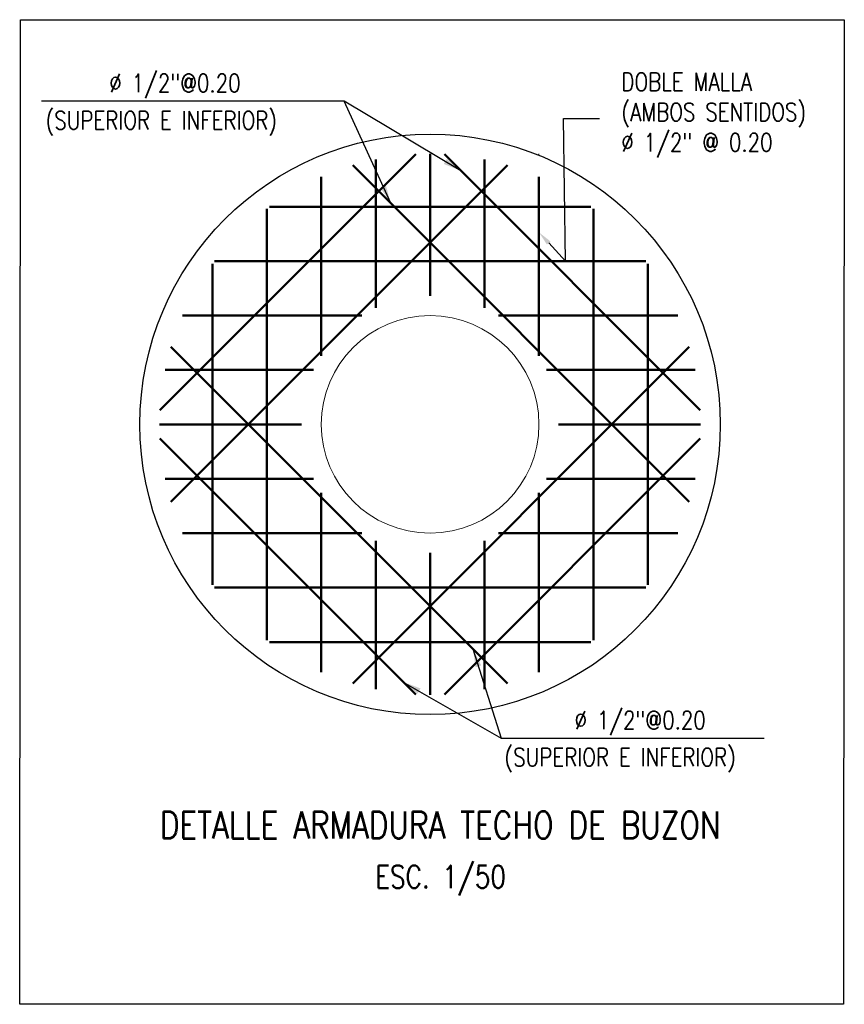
# Model space of a CAD drawing. Header units: metres. Extents: x 724738 to 725866, y 9150075 to 9151285.
# Tile 14 of 16: x 725863.27 to 725865.54, y 9150088.01 to 9150090.72. Entities that reach past the tile are written whole.
import ezdxf
from ezdxf import colors
from ezdxf.entities.mleader import LeaderData, LeaderLine
from ezdxf.enums import TextEntityAlignment as Align
from ezdxf.math import Vec2, Vec3

# ---------------------------------------------------------------- set-up
doc = ezdxf.new("R2010")
doc.units = ezdxf.units.M
for name, color, linetype, lineweight in [('ACERO .50 - MVCS', 4, 'Continuous', 50), ('COTAS .13- MVCS', 1, 'Continuous', 13), ('MUROS .20 - MVCS', 2, 'Continuous', 20)]:
    doc.layers.add(name, color=color, linetype=linetype, lineweight=lineweight)
for name, color, linetype in [('AIR.A3_NOTAS', 7, 'Continuous'), ('AIR.A3_SUB-TITULOS', 4, 'Continuous'), ('AIR.A3_TITULOS', 6, 'Continuous'), ('Layer2 (.10)', 1, 'Continuous')]:
    doc.layers.add(name, color=color, linetype=linetype)
doc.styles.add('AIR-Simplex.(0.80)', font='simplex.shx', dxfattribs={"width": 0.8})
doc.styles.add('arial', font='arial.ttf')
doc.dimstyles.new('E 1-25', dxfattribs={"dimscale": 0.25, "dimtxt": 0.2, "dimasz": 0.15, "dimexe": 0.15, "dimexo": 0.15, "dimgap": 0.05, "dimtad": 2, "dimtih": 1, "dimtoh": 1, "dimzin": 4, "dimdsep": 46, "dimtxsty": 'arial', "dimblk": 'DIMTICK', "dimcen": 0.09, "dimclrd": 1, "dimclre": 1, "dimclrt": 7, "dimadec": 0, "dimazin": 0, "dimtfac": 1, "dimtofl": 0, "dimtmove": 2, "dimatfit": 3, "dimfxl": 0.15, "dimfxlon": 1, "dimtolj": 1, "dimtzin": 0, "dimarcsym": 0})

# ---------------------------------------------------------------- blocks, each defined once
blk = doc.blocks.new('DIMTICK')
at = {"color": 2}
for p, q in [((0, 1), (0, -1)), ((-1, 0), (1, 0))]:
    blk.add_line(p, q, dxfattribs=at)
at = {"color": 6, "const_width": 0.2}
blk.add_lwpolyline([(0.5, 0.5), (-0.5, -0.5)], dxfattribs=at)
blk = doc.blocks.new('A1-T-PLANTA (2)')
at = {"layer": 'AIR.A3_NOTAS', "style": 'AIR-Simplex.(0.80)', "width": 0.8}
blk.add_attdef('NOTAS', text='', height=1.25, dxfattribs=at).set_placement((0.069, -2.7), align=Align.MIDDLE_CENTER)
at = {"layer": 'AIR.A3_SUB-TITULOS', "style": 'AIR-Simplex.(0.80)', "width": 0.8}
blk.add_attdef('SUBTÍTULO', text='', height=1.5, dxfattribs=at).set_placement((0, 0), align=Align.MIDDLE_CENTER)
at = {"layer": 'AIR.A3_TITULOS', "style": 'AIR-Simplex.(0.80)', "width": 0.8}
blk.add_attdef('TÍTULO', text='', height=1.75, dxfattribs=at).set_placement((0, 2.959), align=Align.MIDDLE_CENTER)
blk = doc.blocks.new('A$Ca263d74a')
at = {"layer": 'ACERO .50 - MVCS', "linetype": 'Continuous'}
for p, q in [((1.0898, -0.371), (0.3845, -1.0763)), ((1.1291, -0.3699), (1.1291, -0.7613)), ((1.1291, -0.3699), (1.1291, -0.7613)), ((1.1684, -0.371), (1.8737, -1.0763)), ((1.3425, -0.4011), (0.4146, -1.329)), ((0.9157, -0.4011), (1.8436, -1.329)), ((0.9791, -0.3852), (0.9791, -0.7946)), ((1.2791, -0.3852), (1.2791, -0.7946)), ((0.8291, -0.433), (0.8291, -0.927)), ((1.4291, -0.433), (1.4291, -0.927)), ((0.6864, -0.5156), (1.5718, -0.5156)), ((0.6791, -0.521), (0.6791, -1.7102)), ((1.5791, -0.521), (1.5791, -1.7102)), ((0.5291, -0.6729), (0.5291, -1.5583)), ((0.5345, -0.6656), (1.7237, -0.6656)), ((1.7291, -0.6729), (1.7291, -1.5583)), ((0.4465, -0.8156), (0.9406, -0.8156)), ((1.3177, -0.8156), (1.8118, -0.8156)), ((1.3425, -1.8301), (0.4146, -0.9022)), ((0.9157, -1.8301), (1.8436, -0.9022)), ((0.3987, -0.9656), (0.8081, -0.9656)), ((1.4501, -0.9656), (1.8595, -0.9656)), ((0.3835, -1.1156), (0.7748, -1.1156)), ((0.3835, -1.1156), (0.7748, -1.1156)), ((1.4835, -1.1156), (1.8748, -1.1156)), ((1.4835, -1.1156), (1.8748, -1.1156)), ((1.0898, -1.8602), (0.3845, -1.1549)), ((1.1684, -1.8602), (1.8737, -1.1549)), ((0.3987, -1.2656), (0.8081, -1.2656)), ((1.4501, -1.2656), (1.8595, -1.2656)), ((0.8291, -1.3042), (0.8291, -1.7983)), ((1.4291, -1.3042), (1.4291, -1.7983)), ((0.4465, -1.4156), (0.9406, -1.4156)), ((0.9791, -1.4366), (0.9791, -1.846)), ((1.2791, -1.4366), (1.2791, -1.846)), ((1.3177, -1.4156), (1.8118, -1.4156)), ((1.1291, -1.4699), (1.1291, -1.8613)), ((1.1291, -1.4699), (1.1291, -1.8613)), ((0.5345, -1.5656), (1.7237, -1.5656)), ((0.6864, -1.7156), (1.5718, -1.7156))]:
    blk.add_line(p, q, dxfattribs=at)
at = {"layer": 'COTAS .13- MVCS'}
blk.add_line((1.4291, -0.3699), (1.4291, -0.374), dxfattribs=at)
at = {"layer": 'Defpoints', "linetype": 'Continuous'}
blk.add_lwpolyline([(0, 0), (2.2709, 0), (2.2688, -2.7142), (-0.0022, -2.7142)], close=True, dxfattribs=at)
at = {"layer": 'Layer2 (.10)', "ltscale": 15}
blk.add_circle((1.1291, -1.1156), 0.8, dxfattribs=at)
at = {"layer": 'MUROS .20 - MVCS', "ltscale": 15}
blk.add_circle((1.1291, -1.1156), 0.3, dxfattribs=at)
at = {"color": 4}
ref = blk.add_blockref('A1-T-PLANTA (2)', (1.1568, -2.22), dxfattribs=dict(at, xscale=0.04999999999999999, yscale=0.04999999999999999, zscale=0.04999999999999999))
ref.add_attrib('PLANTA', 'DETALLE ARMADURA TECHO DE BUZON', dxfattribs={"layer": 'AIR.A3_SUB-TITULOS', "height": 0.075, "style": 'AIR-Simplex.(0.80)', "width": 0.8}).set_placement((1.1568, -2.22), align=Align.MIDDLE_CENTER)
ref.add_attrib('ESC. 1', 'ESC. 1/50', dxfattribs={"layer": 'AIR.A3_NOTAS', "height": 0.0625, "style": 'AIR-Simplex.(0.80)', "width": 0.8}).set_placement((1.1581, -2.3626), align=Align.MIDDLE_CENTER)
at = {"style": 'AIR-Simplex.(0.80)', "width": 0.8}
for s, p in [('Ø 1/2"@0.20', (0.245, -0.1997)), ('(SUPERIOR E INFERIOR)', (0.0693, -0.3026)), ('Ø 1/2"@0.20', (1.5272, -1.9561)), ('(SUPERIOR E INFERIOR)', (1.3342, -2.058))]:
    blk.add_text(s, height=0.05, dxfattribs=at).set_placement(p)
for points in [[(1.0205, -0.5058), (0.8927, -0.2243), (0.0578, -0.2243)], [(1.214, -0.4165), (0.8927, -0.2243), (0.4226, -0.2243)]]:
    blk.add_leader(points, dimstyle='E 1-25', override={"dimasz": 0.2, "dimtad": 1})
ml = blk.add_multileader_mtext('Standard')
ml.set_content('{\\C0;DOBLE MALLA\\P(AMBOS SENTIDOS)\\PØ 1/2" @ 0.20}', color=256, style='AIR-Simplex.(0.80)')
ml.set_leader_properties(color=1, linetype='ByLayer', lineweight=-1)
ml.build(insert=Vec2(0, 0))
ml.multileader.update_dxf_attribs({"text_left_attachment_type": 2, "text_right_attachment_type": 2, "dogleg_length": 0.1, "arrow_head_size": 0.04})
ctx = ml.context
ctx.base_point, ctx.char_height, ctx.arrow_head_size, ctx.landing_gap_size, ctx.plane_origin = Vec3(1.5965, -0.2726), 0.05, 0.04, 0.06, Vec3(1.6799, 3.8199)
ctx.left_attachment, ctx.right_attachment = 2, 2
notes = []
notes.append((ctx, [(0, (1, 1, 0), (1.4965, -0.2726), (1, 0), 0.1, [(0, [(1.4291, -0.5861), (1.502, -0.6656)], 0, [])])]))
ctx.mtext.insert, ctx.mtext.flow_direction = Vec3(1.6565, -0.1464), 5
at = {"layer": 'COTAS .13- MVCS', "linetype": 'Continuous'}
for points in [[(1.2472, -1.7348), (1.3253, -1.9808), (2.0504, -1.9808)], [(1.0553, -1.8258), (1.3253, -1.9808), (2.0504, -1.9808)]]:
    blk.add_leader(points, dimstyle='E 1-25', override={"dimasz": 0.2, "dimtad": 1}, dxfattribs=at)
for ctx, leaders in notes:
    for number, flags, end, landing, length, lines in leaders:
        leader = LeaderData()
        leader.index, (leader.has_last_leader_line, leader.has_dogleg_vector, leader.attachment_direction) = number, flags
        leader.last_leader_point, leader.dogleg_vector, leader.dogleg_length = Vec3(end), Vec3(landing), length
        for number, points, colour, breaks in lines:
            line = LeaderLine()
            line.index, line.vertices, line.color, line.breaks = number, Vec3.list(points), colors.encode_raw_color(colour), breaks
            leader.lines.append(line)
        ctx.leaders.append(leader)

msp = doc.modelspace()

# ---------------------------------------------------------------- block references
msp.add_blockref('A$Ca263d74a', (725863.2732, 9150090.7209))

doc.saveas('drawing.dxf')
